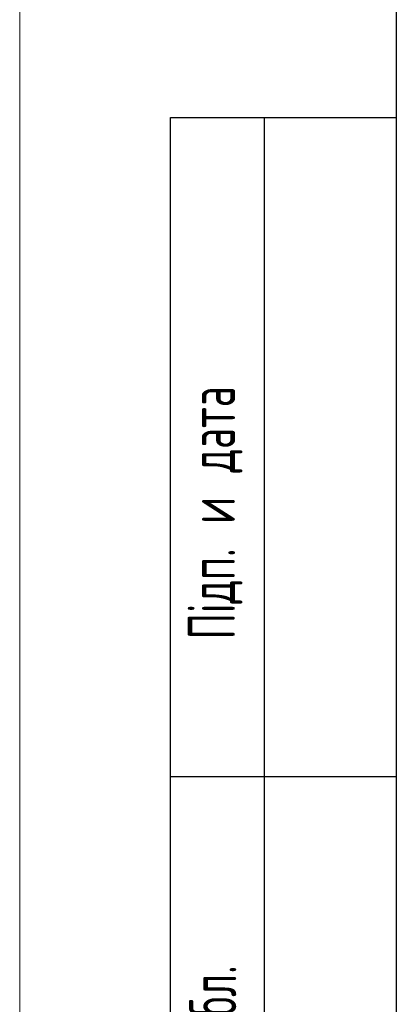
# Model space of a CAD drawing. Header units: millimetres. Extents: x 0 to 216, y 0 to 297.
# Tile 3 of 10: x 0 to 20, y 103 to 155. Entities that reach past the tile are written whole.
import ezdxf

# ---------------------------------------------------------------- set-up
doc = ezdxf.new("R2010")
doc.units = ezdxf.units.MM
doc.layers.add('ОСЕВЫЕ', color=7, linetype='Continuous')
doc.styles.add('SLDTEXTSTYLE1', font='TXT', dxfattribs={"width": 0.605, "bigfont": 'bigfont'})

msp = doc.modelspace()

# ---------------------------------------------------------------- linework, layer by layer
at = {"color": 7, "linetype": 'Continuous', "lineweight": 25}
for p, q in [((20, 292), (20, 5)), ((20, 292), (20, 5)), ((8, 5), (8, 150)), ((8, 150), (20, 150)), ((13, 5), (13, 150)), ((20, 115), (8, 115))]:
    msp.add_line(p, q, dxfattribs=at)
at = {"layer": 'ОСЕВЫЕ', "lineweight": 18}
msp.add_line((0, 297), (0, 0), dxfattribs=at)

# ---------------------------------------------------------------- texts
at = {"color": 7, "linetype": 'Continuous', "lineweight": 0, "char_height": 2.5, "attachment_point": 1, "rotation": 90, "style": 'SLDTEXTSTYLE1'}
for s, insert in [('Підп. и дата', (8.933, 122.304)), ('Інв. № дубл.', (8.999, 92.12))]:
    msp.add_mtext(s, dxfattribs=dict(at, insert=insert))

doc.saveas('drawing.dxf')
